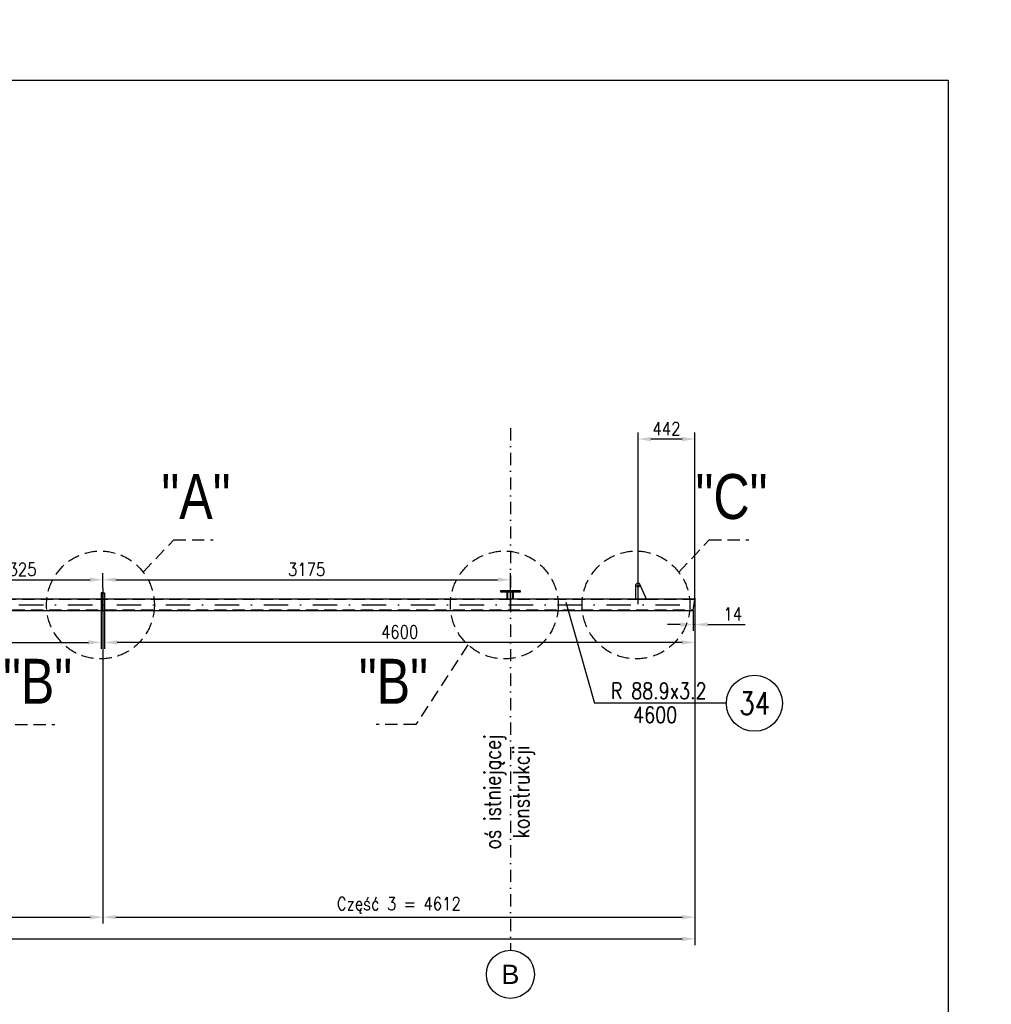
# Model space of a CAD drawing. Header units: millimetres. Extents: x -34919 to 306996, y -293018 to -145733.
# Tile 136 of 256: x 79594 to 81108, y -203307 to -201773. Entities that reach past the tile are written whole.
import ezdxf
from ezdxf.enums import TextEntityAlignment as Align

# ---------------------------------------------------------------- set-up
doc = ezdxf.new("R2010")
doc.units = ezdxf.units.MM
doc.header["$LTSCALE"] = 3
doc.linetypes.add('DASHDOT', pattern=[25.4, 12.7, -6.35, 0, -6.35])
doc.linetypes.add('HIDDEN', pattern=[9.525, 6.35, -3.175])
for name, color, linetype in [('0_18', 4, 'Continuous'), ('K-wypełnienia', 8, 'Continuous'), ('poziome 1', 7, 'Continuous'), ('PROFILE', 2, 'Continuous'), ('Prz', 5, 'Continuous'), ('slupki', 7, 'Continuous'), ('stezenia', 4, 'Continuous')]:
    doc.layers.add(name, color=color, linetype=linetype)
doc.layers.add('OPISY', color=2, linetype='Continuous', lineweight=13)
doc.styles.add('ARIAL', font='arial.ttf', dxfattribs={"width": 0.7, "height": 300})
doc.styles.add('NOVE3', font='romans.shx', dxfattribs={"width": 0.7})
doc.styles.add('R20', font='romans.shx', dxfattribs={"width": 0.85})
doc.styles.add('R50', font='romans.shx', dxfattribs={"width": 0.85, "height": 50})
doc.styles.add('ROMANS', font='romans.shx')
doc.styles.get("Standard").update_dxf_attribs({"font": 'arial.ttf', "height": 25})
doc.dimstyles.new('Skala 1_10_50', dxfattribs={"dimscale": 10, "dimtxt": 2, "dimasz": 2, "dimexe": 1, "dimexo": 0, "dimtad": 1, "dimdec": 0, "dimlfac": 5, "dimdsep": 46, "dimtxsty": 'R20', "dimcen": 0, "dimclrd": 4, "dimclre": 4, "dimclrt": 3, "dimadec": 0, "dimazin": 0, "dimtfac": 1, "dimtdec": 0, "dimtix": 1, "dimtmove": 0, "dimatfit": 2, "dimfxl": 1, "dimtolj": 1, "dimtzin": 0, "dimarcsym": 0})

# ---------------------------------------------------------------- blocks, each defined once
blk = doc.blocks.new('*D247')
at = {"layer": 'Defpoints', "color": 0, "transparency": 16777216}
for p in [(78073.4, -202658.7), (79723.4, -202658.7, 0), (79723.4, -203171.4)]:
    blk.add_point(p, dxfattribs=at)
at = {"layer": 'stezenia', "color": 4, "lineweight": -2, "transparency": 16777216}
for p, q in [((78073.4, -202658.7), (78073.4, -203181.4)), ((79723.4, -202658.7), (79723.4, -203181.4)), ((78093.4, -203171.4), (79703.4, -203171.4))]:
    blk.add_line(p, q, dxfattribs=at)
at = {"layer": 'stezenia', "color": 4, "transparency": 16777216}
for points in [[(78093.4, -203168.1), (78093.4, -203174.7), (78073.4, -203171.4)], [(79703.4, -203168.1), (79703.4, -203174.7), (79723.4, -203171.4)]]:
    blk.add_solid(points, dxfattribs=at)
at = {"layer": 'stezenia', "color": 3, "transparency": 16777216, "insert": (78898.4, -203152.8), "char_height": 20, "attachment_point": 5, "style": 'R20'}
blk.add_mtext('\\A1;Część 2 = 8250', dxfattribs=at)
blk = doc.blocks.new('*D265')
at = {"layer": 'Defpoints', "color": 0, "transparency": 16777216}
for p in [(79723.4, -202658.7, 0), (80645.8, -202674.7, 0), (80645.8, -203171.4)]:
    blk.add_point(p, dxfattribs=at)
at = {"layer": 'stezenia', "color": 4, "lineweight": -2, "transparency": 16777216}
for p, q in [((79723.4, -202658.7), (79723.4, -203181.4)), ((80645.8, -202674.7), (80645.8, -203181.4)), ((79743.4, -203171.4), (80625.8, -203171.4))]:
    blk.add_line(p, q, dxfattribs=at)
at = {"layer": 'stezenia', "color": 4, "transparency": 16777216}
for points in [[(79743.4, -203168.1), (79743.4, -203174.7), (79723.4, -203171.4)], [(80625.8, -203168.1), (80625.8, -203174.7), (80645.8, -203171.4)]]:
    blk.add_solid(points, dxfattribs=at)
at = {"layer": 'stezenia', "color": 3, "transparency": 16777216, "insert": (80184.6, -203152.8), "char_height": 20, "attachment_point": 5, "style": 'R20'}
blk.add_mtext('\\A1;Część 3 = 4612', dxfattribs=at)
blk = doc.blocks.new('*D248')
at = {"layer": 'Defpoints', "color": 0, "transparency": 16777216}
for p in [(79723.4, -202645.8), (79458.4, -202654.5, 0), (79723.4, -202658.7)]:
    blk.add_point(p, dxfattribs=at)
at = {"layer": 'stezenia', "color": 4, "lineweight": -2, "transparency": 16777216}
for p, q in [((79458.4, -202654.5), (79458.4, -202635.8)), ((79723.4, -202658.7), (79723.4, -202635.8)), ((79478.4, -202645.8), (79703.4, -202645.8))]:
    blk.add_line(p, q, dxfattribs=at)
at = {"layer": 'stezenia', "color": 4, "transparency": 16777216}
for points in [[(79478.4, -202642.5), (79478.4, -202649.1), (79458.4, -202645.8)], [(79703.4, -202642.5), (79703.4, -202649.1), (79723.4, -202645.8)]]:
    blk.add_solid(points, dxfattribs=at)
at = {"layer": 'stezenia', "color": 3, "transparency": 16777216, "insert": (79590.9, -202629.6), "char_height": 20, "attachment_point": 5, "style": 'R20'}
blk.add_mtext('\\A1;1325', dxfattribs=at)
blk = doc.blocks.new('*D269')
at = {"layer": 'Defpoints', "color": 0, "transparency": 16777216}
for p in [(80358.4, -202645.8), (79723.4, -202658.7), (80358.4, -202692.8)]:
    blk.add_point(p, dxfattribs=at)
at = {"layer": 'stezenia', "color": 4, "lineweight": -2, "transparency": 16777216}
for p, q in [((79723.4, -202658.7), (79723.4, -202635.8)), ((80358.4, -202692.8), (80358.4, -202635.8)), ((79743.4, -202645.8), (80338.4, -202645.8))]:
    blk.add_line(p, q, dxfattribs=at)
at = {"layer": 'stezenia', "color": 4, "transparency": 16777216}
for points in [[(79743.4, -202642.5), (79743.4, -202649.1), (79723.4, -202645.8)], [(80338.4, -202642.5), (80338.4, -202649.1), (80358.4, -202645.8)]]:
    blk.add_solid(points, dxfattribs=at)
at = {"layer": 'stezenia', "color": 3, "transparency": 16777216, "insert": (80040.9, -202629.6), "char_height": 20, "attachment_point": 5, "style": 'R20'}
blk.add_mtext('\\A1;3175', dxfattribs=at)
blk = doc.blocks.new('*D250')
at = {"layer": 'Defpoints', "color": 0, "transparency": 16777216}
for p in [(78075.8, -202694.7, 0), (79721, -202694.7, 0), (79721, -202743.4)]:
    blk.add_point(p, dxfattribs=at)
at = {"layer": 'stezenia', "color": 4, "lineweight": -2, "transparency": 16777216}
for p, q in [((78075.8, -202694.7), (78075.8, -202753.4)), ((79721, -202694.7), (79721, -202753.4)), ((78095.8, -202743.4), (79701, -202743.4))]:
    blk.add_line(p, q, dxfattribs=at)
at = {"layer": 'stezenia', "color": 4, "transparency": 16777216}
for points in [[(78095.8, -202740.1), (78095.8, -202746.8), (78075.8, -202743.4)], [(79701, -202740.1), (79701, -202746.8), (79721, -202743.4)]]:
    blk.add_solid(points, dxfattribs=at)
at = {"layer": 'stezenia', "color": 3, "transparency": 16777216, "insert": (78898.4, -202727.2), "char_height": 20, "attachment_point": 5, "style": 'R20'}
blk.add_mtext('\\A1;8226', dxfattribs=at)
blk = doc.blocks.new('*D251')
at = {"layer": 'Defpoints', "color": 0, "transparency": 16777216}
for p in [(79725.8, -202694.7, 0), (80645.8, -202694.7), (79725.8, -202743.4)]:
    blk.add_point(p, dxfattribs=at)
at = {"layer": 'stezenia', "color": 4, "lineweight": -2, "transparency": 16777216}
for p, q in [((79725.8, -202694.7), (79725.8, -202753.4)), ((80645.8, -202694.7), (80645.8, -202753.4)), ((80625.8, -202743.4), (79745.8, -202743.4))]:
    blk.add_line(p, q, dxfattribs=at)
at = {"layer": 'stezenia', "color": 4, "transparency": 16777216}
for points in [[(79745.8, -202740.1), (79745.8, -202746.8), (79725.8, -202743.4)], [(80625.8, -202740.1), (80625.8, -202746.8), (80645.8, -202743.4)]]:
    blk.add_solid(points, dxfattribs=at)
at = {"layer": 'stezenia', "color": 3, "transparency": 16777216, "insert": (80185.8, -202727.2), "char_height": 20, "attachment_point": 5, "style": 'R20'}
blk.add_mtext('\\A1;4600', dxfattribs=at)
blk = doc.blocks.new('*D252')
at = {"layer": 'Defpoints', "color": 0, "transparency": 16777216}
for p in [(80557.4, -202426.7), (80645.8, -202674.7), (80557.4, -202683.9, 0)]:
    blk.add_point(p, dxfattribs=at)
at = {"layer": 'stezenia', "color": 4, "lineweight": -2, "transparency": 16777216}
for p, q in [((80557.4, -202683.9), (80557.4, -202416.7)), ((80645.8, -202674.7), (80645.8, -202416.7)), ((80625.8, -202426.7), (80577.4, -202426.7))]:
    blk.add_line(p, q, dxfattribs=at)
at = {"layer": 'stezenia', "color": 4, "transparency": 16777216}
for points in [[(80577.4, -202423.4), (80577.4, -202430.1), (80557.4, -202426.7)], [(80625.8, -202423.4), (80625.8, -202430.1), (80645.8, -202426.7)]]:
    blk.add_solid(points, dxfattribs=at)
at = {"layer": 'stezenia', "color": 3, "transparency": 16777216, "insert": (80601.6, -202410.5), "char_height": 20, "attachment_point": 5, "style": 'R20'}
blk.add_mtext('\\A1;442', dxfattribs=at)
blk = doc.blocks.new('*D261')
at = {"layer": 'Defpoints', "color": 0, "transparency": 16777216}
for p in [(80645.8, -202694.7), (77151, -202859.5), (80645.8, -203205.2)]:
    blk.add_point(p, dxfattribs=at)
at = {"layer": 'stezenia', "color": 4, "lineweight": -2, "transparency": 16777216}
for p, q in [((80645.8, -202694.7), (80645.8, -203215.2)), ((77151, -202859.5), (77151, -203215.2)), ((77171, -203205.2), (80625.8, -203205.2))]:
    blk.add_line(p, q, dxfattribs=at)
at = {"layer": 'stezenia', "color": 4, "transparency": 16777216}
for points in [[(77171, -203201.9), (77171, -203208.6), (77151, -203205.2)], [(80625.8, -203201.9), (80625.8, -203208.6), (80645.8, -203205.2)]]:
    blk.add_solid(points, dxfattribs=at)
at = {"layer": 'stezenia', "color": 3, "transparency": 16777216, "insert": (78898.4, -203189), "char_height": 20, "attachment_point": 5, "style": 'R20'}
blk.add_mtext('\\A1;17474', dxfattribs=at)
blk = doc.blocks.new('*D280')
at = {"layer": 'Defpoints', "color": 0, "transparency": 16777216}
for p in [(80645.8, -202675.9), (80643, -202693.6), (80645.8, -202715.6)]:
    blk.add_point(p, dxfattribs=at)
at = {"layer": 'stezenia', "color": 4, "lineweight": -2, "transparency": 16777216}
for p, q in [((80645.8, -202675.9), (80645.8, -202725.6)), ((80643, -202693.6), (80643, -202725.6)), ((80623, -202715.6), (80603, -202715.6)), ((80643, -202715.6), (80645.8, -202715.6)), ((80665.8, -202715.6), (80724.2, -202715.6))]:
    blk.add_line(p, q, dxfattribs=at)
at = {"layer": 'stezenia', "color": 4, "transparency": 16777216}
for points in [[(80623, -202712.2), (80623, -202718.9), (80643, -202715.6)], [(80665.8, -202712.2), (80665.8, -202718.9), (80645.8, -202715.6)]]:
    blk.add_solid(points, dxfattribs=at)
at = {"layer": 'stezenia', "color": 3, "transparency": 16777216, "insert": (80705, -202699.3), "char_height": 20, "attachment_point": 5, "style": 'R20'}
blk.add_mtext('\\A1;14', dxfattribs=at)

msp = doc.modelspace()

# ---------------------------------------------------------------- linework, layer by layer
at = {"color": 4}
msp.add_line((80694.98, -202838.251), (80489.611, -202838.251), dxfattribs=at)
at = {"color": 6, "elevation": 0}
msp.add_lwpolyline([(80570.585, -202675.856), (80559.385, -202651.856), (80559.385, -202651.856), (80555.385, -202651.856), (80553.385, -202653.856), (80553.385, -202675.856), (80570.585, -202675.856)], dxfattribs=at)
at = {"color": 6}
for points in [[(79720.985, -202693.636), (79723.385, -202693.636), (79723.385, -202665.991), (79720.985, -202665.991)], [(79725.785, -202693.636), (79723.385, -202693.636), (79723.385, -202665.991), (79725.785, -202665.991)]]:
    msp.add_lwpolyline(points, close=True, dxfattribs=at)
at = {"color": 6, "elevation": 0}
msp.add_lwpolyline([(80373.385, -202665.056), (80343.385, -202665.056), (80343.385, -202662.656), (80373.385, -202662.656)], close=True, dxfattribs=at)
at = {"color": 6}
msp.add_circle((80557.385, -202655.856), 1.3, dxfattribs=at)
msp.add_circle((80358.385, -203260.426), 37.5)
at = {"layer": '0_18'}
msp.add_line((80444.565, -202680.645), (80489.611, -202838.251), dxfattribs=at)
at = {"layer": 'K-wypełnienia', "color": 1, "linetype": 'Continuous'}
msp.add_circle((80738.547, -202838.251), 43.566, dxfattribs=at)
at = {"layer": 'poziome 1', "color": 3, "linetype": 'HIDDEN'}
for p, q in [((79786.307, -202634.024, 0), (79833.749, -202583.721)), ((79833.749, -202583.721), (79895.406, -202583.721)), ((80620.762, -202634.024, 0), (80668.204, -202583.721)), ((80668.204, -202583.721), (80729.862, -202583.721)), ((80292.212, -202747.162, 0), (80210.866, -202871.534)), ((79586.953, -202871.534, 0), (79648.61, -202871.534, 0)), ((80210.866, -202871.534), (80149.209, -202871.534))]:
    msp.add_line(p, q, dxfattribs=at)
for centre in [(79719.62, -202685.131, 0), (80348.879, -202685.131, 0), (80554.076, -202685.131, 0)]:
    msp.add_circle(centre, 84.018, dxfattribs=at)
at = {"layer": 'PROFILE', "color": 2, "linetype": 'Continuous'}
for p, q in [((80353.555, -202675.856, 0), (80353.555, -202665.056, 0)), ((80363.215, -202675.856, 0), (80363.215, -202665.056, 0))]:
    msp.add_line(p, q, dxfattribs=at)
at = {"layer": 'Prz'}
msp.add_lwpolyline([(81040.477, -204767.769), (76940.477, -204767.769), (76940.477, -201867.769), (81040.477, -201867.769)], close=True, dxfattribs=at)
at = {"layer": 'slupki', "color": 4, "linetype": 'DASHDOT', "ltscale": 0.5}
for p, q in [((80358.385, -202409.91), (80358.385, -203222.926)), ((80358.385, -202662.656, 0), (80358.385, -202693.636))]:
    msp.add_line(p, q, dxfattribs=at)
at = {"layer": 'slupki', "linetype": 'HIDDEN'}
for p, q in [((80354.355, -202675.856, 0), (80354.355, -202665.056, 0)), ((80362.415, -202675.856, 0), (80362.415, -202665.056, 0))]:
    msp.add_line(p, q, dxfattribs=at)
at = {"layer": 'slupki', "color": 4, "linetype": 'DASHDOT'}
msp.add_line((77150.985, -202684.746), (80645.785, -202684.746), dxfattribs=at)
at = {"layer": 'slupki', "color": 4, "linetype": 'DASHDOT', "flags": 128}
for points in [[(80559.985, -202655.856), (80554.785, -202655.856)], [(80557.385, -202658.456), (80557.385, -202653.256)]]:
    msp.add_lwpolyline(points, dxfattribs=at)
at = {"layer": 'slupki', "linetype": 'HIDDEN'}
for points in [[(80645.785, -202676.576), (77150.985, -202676.576)], [(77153.785, -202692.916), (80642.985, -202692.916)]]:
    msp.add_lwpolyline(points, dxfattribs=at)
at = {"layer": 'stezenia', "color": 3}
msp.add_lwpolyline([(77150.985, -202675.856), (77153.785, -202693.636), (80642.985, -202693.636), (80645.785, -202675.856)], close=True, dxfattribs=at)

# ---------------------------------------------------------------- texts
at = {"color": 20, "insert": (33837.901, -182331.101), "char_height": 300, "width": 16331.01415, "attachment_point": 1, "style": 'NOVE3'}
msp.add_mtext('{\\C1;Wytyczne montażowe\\P\\H0.83333x;\\C3;Podczas montażu należy bezwzględnie przestrzegać dopuszczalnych tolerancji z uwagi na ścisłe dopasowanie elementów amortyzujących ugięcia dźwigarów przekrycia auli.\\P\\H1.2x;\\C1;\\PZabezpieczenia antykorozyjne.\\C256;\\P\\H0.83333x;\\C3;Wszystkie elementy stalowe konstrukcji należy poddać ocynkowaniu ogniowemu.\\PKonstrukcje przeznaczone do cynkowania ogniowego powinny odpowiadać następującym warunkom:\\P\\pl900;^I1. Spoiny powinny być wykonane metodą półautomatyczną w osłonie gazów ochronnych. Nie zaleca się spawania elektrodą otuloną, ze względu na złą jakość powłoki cynkowej na spoinach.\\P^I2. Powierzchnia konstrukcji powinna być wolna od: zawalcowań, zgorzelin, odprysków po spawaniu, ostrych krawędzi, zanieczyszczeń farbami, olejami, emulsjami oraz innymi materiałami stosowanymi przy trasowaniu, znakowaniu, spawaniu, wierceniu itp. W przypadku spawania elektrodą należy dokładnie usunąć otulinę spawalniczą w celu zminimalizowania wad powłoki. Po ocynkowaniu uwydatnią się wady jakości powierzchni stali np. zawalcowania, rysy traserskie, zeszlifowania, pory, odpryski spawalnicze, wadliwe spoiny.\\P^I3. Elementy konstrukcyjne powinny posiadać odpowiednie otwory technologiczne do odpowietrzenia, swobodnego przepływu cynku zewnątrz i wewnątrz elementu oraz do podwieszenia (mogą być przyspawane uchwyty z blachy z otworami).\\P^I4. W przypadku powierzchni spawanych na zakładkę, spoina powinna być szczelna ze wszystkich stron (spawana na około), a nakładki szczelnie przylegać do konstrukcji. Przekroje skrzynkowe oraz powierzchnie nakładające się mogą powodować uszkodzenie konstrukcji - pękanie spoin.\\P^I5. Każdy element konstrukcyjny powinien składać się z jednego gatunku stali.\\P^I6. Konstrukcje nie powinny posiadać małych szczelin lub wnęk. Spoiny powinny być szczelne i zamknięte wokół elementu, ponieważ w przeciwnym przypadku mogą po cynkowaniu wylewać się z nich resztki topnika i kwasu pogarszając jakość powłoki (tzw. "krwawe wycieki").\\P^I7. Naddatek wymiarowy dla otworów pod śruby powinien wynosić 1 - 2 mm.\\PTermiczne oddziaływanie kąpieli cynkowej uwalnia w elementach naprężenia wewnętrzne, co może powodować odkształcenia. Szczególnie uwidacznia się to w elementach spawanych. Dotyczy to także dwuteowników spawanych, których odkształcenia po cynkowaniu mogą przekroczyć dopuszczalne normy, oraz nie usztywnionych arkuszy blach i otwartych kształtowników giętych.\\P\\C256;\\P\\pl0;\\H1.2x;\\C1;Malowanie konstrukcji.\\P\\H0.83333x;\\C3;Wszystkie elementy stalowe konstrukcji należy pomalować proszkowo na kolor RAL 9011}', dxfattribs=at)
at = {"insert": (80358.385, -203260.426), "char_height": 30, "attachment_point": 5}
msp.add_mtext('\\A1;B', dxfattribs=at)
at = {"layer": 'K-wypełnienia', "color": 1, "linetype": 'Continuous', "style": 'ARIAL', "width": 0.8}
for s, p in [('Element składa się z 3 części', (79052.558, -202163.08)), ('"A"', (79868.464, -202516.177)), ('"C"', (80702.92, -202516.177)), ('"B"', (79621.669, -202803.99, 0)), ('"B"', (80176.151, -202803.99))]:
    msp.add_text(s, height=70, dxfattribs=at).set_placement(p, align=Align.MIDDLE)
at = {"layer": 'OPISY', "style": 'R50', "width": 0.8}
for s, p in [('R 88.9x3.2', (80589.506, -202818.902)), ('4600', (80583.925, -202856.163))]:
    msp.add_text(s, height=25, dxfattribs=at).set_placement(p, align=Align.MIDDLE)
at = {"layer": 'OPISY', "color": 2, "style": 'ROMANS', "width": 0.8}
msp.add_text('34', height=35, dxfattribs=at).set_placement((80739.058, -202838.26), align=Align.MIDDLE)
at = {"layer": 'OPISY', "style": 'R50', "width": 0.8}
for s, p in [('oś istniejącej', (80333.986, -202976.407)), ('konstrukcji', (80378.67, -202976.407))]:
    msp.add_text(s, height=25, rotation=90, dxfattribs=at).set_placement(p, align=Align.MIDDLE)

# ---------------------------------------------------------------- dimensions: what is measured, and where the dimension line sits
at = {"layer": 'stezenia', "color": 3}
for base, p1, p2, picture, middle in [((80557.385, -202426.744), (80645.785, -202674.746), (80557.385, -202683.946, 0), '*D252', (80601.585, -202410.494)), ((79720.985, -202743.439), (78075.785, -202694.746, 0), (79720.985, -202694.746, 0), '*D250', (78898.385, -202727.189)), ((79725.785, -202743.439), (80645.785, -202694.746), (79725.785, -202694.746, 0), '*D251', (80185.785, -202727.189))]:
    dim = msp.add_linear_dim(base=base, p1=p1, p2=p2, dimstyle='Skala 1_10_50', dxfattribs=at)
    dim.commit()
    dim.dimension.update_dxf_attribs({"geometry": picture, "text_midpoint": middle})
for base, p1, p2, picture, middle in [((79723.385, -202645.817), (79458.385, -202654.526, 0), (79723.385, -202658.669), '*D248', (79590.885, -202629.567)), ((80358.385, -202645.817), (79723.385, -202658.669), (80358.385, -202692.833), '*D269', (80040.885, -202629.567)), ((80645.785, -203205.248), (77150.985, -202859.497), (80645.785, -202694.746), '*D261', (78898.385, -203188.998))]:
    dim = msp.add_linear_dim(base=base, p1=p1, p2=p2, dimstyle='Skala 1_10_50', override={"dimtmove": 1}, dxfattribs=at)
    dim.commit()
    dim.dimension.update_dxf_attribs({"geometry": picture, "text_midpoint": middle})
for base, p1, p2, text, picture, middle in [((79723.385, -203171.402), (78073.385, -202658.669), (79723.385, -202658.669, 0), 'Część 2 = <>', '*D247', (78898.385, -203152.771)), ((80645.785, -203171.402), (79723.385, -202658.669, 0), (80645.785, -202674.746, 0), 'Część 3 = <>', '*D265', (80184.585, -203152.771))]:
    dim = msp.add_linear_dim(base=base, p1=p1, p2=p2, text=text, dimstyle='Skala 1_10_50', override={"dimtmove": 1}, dxfattribs=at)
    dim.commit()
    dim.dimension.update_dxf_attribs({"geometry": picture, "text_midpoint": middle})
dim = msp.add_linear_dim(base=(80645.785, -202715.554), p1=(80642.985, -202693.636), p2=(80645.785, -202675.856), dimstyle='Skala 1_10_50', dxfattribs=at)
dim.commit()
dim.dimension.update_dxf_attribs({"geometry": '*D280', "text_midpoint": (80704.987, -202715.554), "dimtype": 160})

doc.saveas('drawing.dxf')
